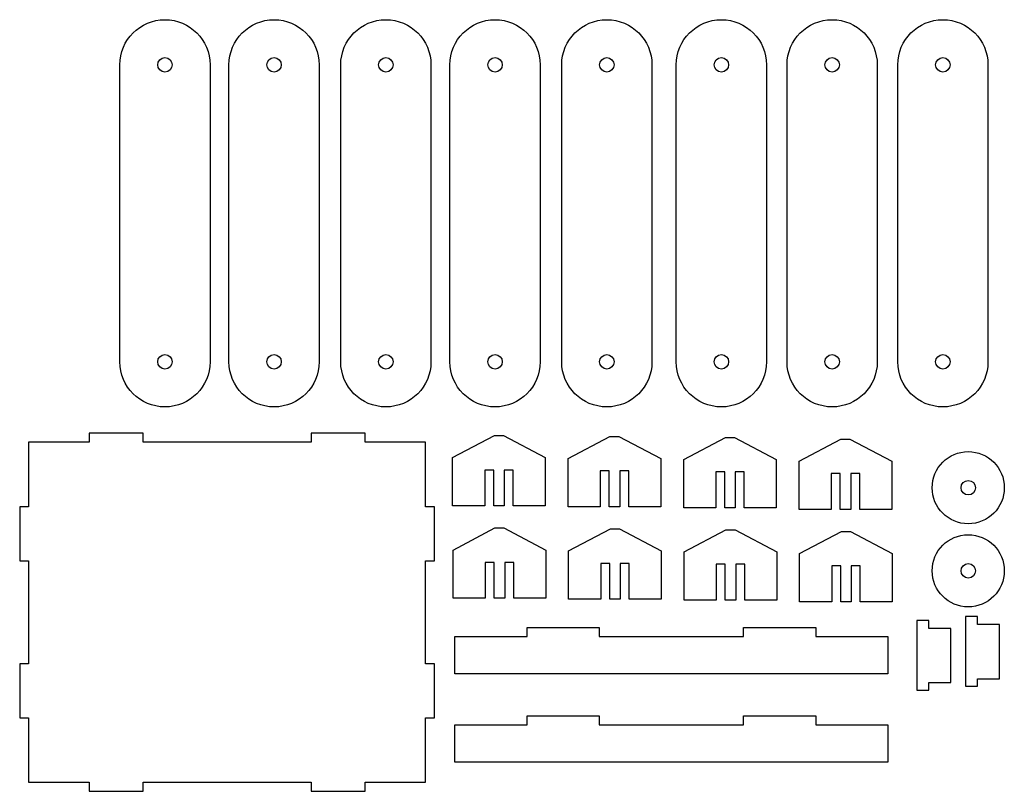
# Model space of a CAD drawing. Header units: centimetres. Extents: x -61 to 156, y -60 to 87.
# Tile 2 of 7: x -60 to -33, y -7 to 14. Entities that reach past the tile are written whole.
import ezdxf

# ---------------------------------------------------------------- set-up
doc = ezdxf.new("R2010")
doc.units = ezdxf.units.CM
doc.header["$MEASUREMENT"] = 0
doc.layers.add('CAMADA_1', color=7, linetype='CONTINUOUS')

msp = doc.modelspace()

# ---------------------------------------------------------------- linework, layer by layer
at = {"layer": 'CAMADA_1', "color": 7}
for points in [[(-55.058, 13.195), (-55.058, 9.081), (-55.058, 4.967, -1), (-57.558, 4.967), (-57.558, 9.081), (-57.558, 13.195, -1), (-55.058, 13.195)], [(-52.033, 13.195), (-52.033, 9.081), (-52.033, 4.967, -1), (-54.533, 4.967), (-54.533, 9.081), (-54.533, 13.195, -1), (-52.033, 13.195)], [(-48.935, 13.195), (-48.935, 9.081), (-48.935, 4.967, -1), (-51.435, 4.967), (-51.435, 9.081), (-51.435, 13.195, -1), (-48.935, 13.195)], [(-45.909, 13.195), (-45.909, 9.081), (-45.909, 4.967, -1), (-48.409, 4.967), (-48.409, 9.081), (-48.409, 13.195, -1), (-45.909, 13.195)], [(-42.811, 13.195), (-42.811, 9.081), (-42.811, 4.967, -1), (-45.311, 4.967), (-45.311, 9.081), (-45.311, 13.195, -1), (-42.811, 13.195)], [(-39.636, 13.195), (-39.636, 9.081), (-39.636, 4.967, -1), (-42.136, 4.967), (-42.136, 9.081), (-42.136, 13.195, -1), (-39.636, 13.195)], [(-36.567, 13.195), (-36.567, 9.081), (-36.567, 4.967, -1), (-39.067, 4.967), (-39.067, 9.081), (-39.067, 13.195, -1), (-36.567, 13.195)], [(-33.498, 13.195), (-33.498, 9.081), (-33.498, 4.967, -1), (-35.998, 4.967), (-35.998, 9.081), (-35.998, 13.195, -1), (-33.498, 13.195)]]:
    msp.add_lwpolyline(points, format="xyb", dxfattribs=at)
for centre in [(-56.308, 13.195), (-53.283, 13.195), (-50.185, 13.195), (-47.159, 13.195), (-44.061, 13.195), (-40.886, 13.195), (-37.817, 13.195), (-34.748, 13.195), (-56.308, 4.967), (-53.283, 4.967), (-50.185, 4.967), (-47.159, 4.967), (-44.061, 4.967), (-40.886, 4.967), (-37.817, 4.967), (-34.748, 4.967)]:
    msp.add_circle(centre, 0.2, dxfattribs=at)
for centre, major_axis in [((-34.045, 1.478), (0, 1)), ((-34.045, 1.478), (0, 0.2)), ((-34.045, -0.824), (0, 1)), ((-34.045, -0.824), (0, 0.2))]:
    msp.add_ellipse(centre, major_axis=major_axis, ratio=1, dxfattribs=at)
for points, knots in [([(-60.085, -6.683), (-60.085, -6.683), (-60.085, -4.899), (-60.085, -4.899), (-60.085, -4.899), (-60.085, -4.899), (-60.333, -4.899), (-60.333, -4.899), (-60.333, -4.899), (-60.333, -4.899), (-60.333, -3.399), (-60.333, -3.399), (-60.333, -3.399), (-60.333, -3.399), (-60.085, -3.399), (-60.085, -3.399), (-60.085, -3.399), (-60.085, -3.399), (-60.085, -0.548), (-60.085, -0.548), (-60.085, -0.548), (-60.085, -0.548), (-60.333, -0.548), (-60.333, -0.548), (-60.333, -0.548), (-60.333, -0.548), (-60.333, 0.952), (-60.333, 0.952), (-60.333, 0.952), (-60.333, 0.952), (-60.085, 0.952), (-60.085, 0.952), (-60.085, 0.952), (-60.085, 0.952), (-60.085, 2.736), (-60.085, 2.736), (-60.085, 2.736), (-60.085, 2.736), (-58.409, 2.736), (-58.409, 2.736), (-58.409, 2.736), (-58.409, 2.736), (-58.409, 2.986), (-58.409, 2.986), (-58.409, 2.986), (-58.409, 2.986), (-56.909, 2.986), (-56.909, 2.986), (-56.909, 2.986), (-56.909, 2.986), (-56.909, 2.736), (-56.909, 2.736), (-56.909, 2.736), (-56.909, 2.736), (-52.257, 2.736), (-52.257, 2.736), (-52.257, 2.736), (-52.257, 2.736), (-52.257, 2.986), (-52.257, 2.986), (-52.257, 2.986), (-52.257, 2.986), (-50.757, 2.986), (-50.757, 2.986), (-50.757, 2.986), (-50.757, 2.986), (-50.757, 2.736), (-50.757, 2.736), (-50.757, 2.736), (-50.757, 2.736), (-49.083, 2.736), (-49.083, 2.736), (-49.083, 2.736), (-49.083, 2.736), (-49.083, 0.952), (-49.083, 0.952), (-49.083, 0.952), (-49.083, 0.952), (-48.833, 0.952), (-48.833, 0.952), (-48.833, 0.952), (-48.833, 0.952), (-48.833, -0.548), (-48.833, -0.548), (-48.833, -0.548), (-48.833, -0.548), (-49.083, -0.548), (-49.083, -0.548), (-49.083, -0.548), (-49.083, -0.548), (-49.083, -3.399), (-49.083, -3.399), (-49.083, -3.399), (-49.083, -3.399), (-48.833, -3.399), (-48.833, -3.399), (-48.833, -3.399), (-48.833, -3.399), (-48.833, -4.899), (-48.833, -4.899), (-48.833, -4.899), (-48.833, -4.899), (-49.083, -4.899), (-49.083, -4.899), (-49.083, -4.899), (-49.083, -4.899), (-49.083, -6.683), (-49.083, -6.683), (-49.083, -6.683), (-49.083, -6.683), (-50.757, -6.683), (-50.757, -6.683), (-50.757, -6.683), (-50.757, -6.683), (-50.757, -6.933), (-50.757, -6.933), (-50.757, -6.933), (-50.757, -6.933), (-52.257, -6.933), (-52.257, -6.933), (-52.257, -6.933), (-52.257, -6.933), (-52.257, -6.683), (-52.257, -6.683), (-52.257, -6.683), (-52.257, -6.683), (-56.909, -6.683), (-56.909, -6.683), (-56.909, -6.683), (-56.909, -6.683), (-56.909, -6.933), (-56.909, -6.933), (-56.909, -6.933), (-56.909, -6.933), (-58.409, -6.933), (-58.409, -6.933), (-58.409, -6.933), (-58.409, -6.933), (-58.409, -6.683), (-58.409, -6.683), (-58.409, -6.683), (-58.409, -6.683), (-60.085, -6.683), (-60.085, -6.683)], [0, 0, 0, 0, 0.027027, 0.027027, 0.027027, 0.027027, 0.054054, 0.054054, 0.054054, 0.054054, 0.081081, 0.081081, 0.081081, 0.081081, 0.108108, 0.108108, 0.108108, 0.108108, 0.135135, 0.135135, 0.135135, 0.135135, 0.162162, 0.162162, 0.162162, 0.162162, 0.189189, 0.189189, 0.189189, 0.189189, 0.216216, 0.216216, 0.216216, 0.216216, 0.243243, 0.243243, 0.243243, 0.243243, 0.27027, 0.27027, 0.27027, 0.27027, 0.297297, 0.297297, 0.297297, 0.297297, 0.324324, 0.324324, 0.324324, 0.324324, 0.351351, 0.351351, 0.351351, 0.351351, 0.378378, 0.378378, 0.378378, 0.378378, 0.405405, 0.405405, 0.405405, 0.405405, 0.432432, 0.432432, 0.432432, 0.432432, 0.459459, 0.459459, 0.459459, 0.459459, 0.486486, 0.486486, 0.486486, 0.486486, 0.513514, 0.513514, 0.513514, 0.513514, 0.540541, 0.540541, 0.540541, 0.540541, 0.567568, 0.567568, 0.567568, 0.567568, 0.594595, 0.594595, 0.594595, 0.594595, 0.621622, 0.621622, 0.621622, 0.621622, 0.648649, 0.648649, 0.648649, 0.648649, 0.675676, 0.675676, 0.675676, 0.675676, 0.702703, 0.702703, 0.702703, 0.702703, 0.72973, 0.72973, 0.72973, 0.72973, 0.756757, 0.756757, 0.756757, 0.756757, 0.783784, 0.783784, 0.783784, 0.783784, 0.810811, 0.810811, 0.810811, 0.810811, 0.837838, 0.837838, 0.837838, 0.837838, 0.864865, 0.864865, 0.864865, 0.864865, 0.891892, 0.891892, 0.891892, 0.891892, 0.918919, 0.918919, 0.918919, 0.918919, 0.945946, 0.945946, 0.945946, 0.945946, 1, 1, 1, 1]), ([(-48.334, 0.976), (-48.334, 0.976), (-47.446, 0.976), (-47.446, 0.976), (-47.446, 0.976), (-47.446, 0.976), (-47.446, 1.969), (-47.446, 1.969), (-47.446, 1.969), (-47.446, 1.969), (-47.196, 1.969), (-47.196, 1.969), (-47.196, 1.969), (-47.196, 1.969), (-47.196, 0.976), (-47.196, 0.976), (-47.196, 0.976), (-47.196, 0.976), (-46.906, 0.976), (-46.906, 0.976), (-46.906, 0.976), (-46.906, 0.976), (-46.906, 1.969), (-46.906, 1.969), (-46.906, 1.969), (-46.906, 1.969), (-46.656, 1.969), (-46.656, 1.969), (-46.656, 1.969), (-46.656, 1.969), (-46.656, 0.976), (-46.656, 0.976), (-46.656, 0.976), (-46.656, 0.976), (-45.767, 0.976), (-45.767, 0.976), (-45.767, 0.976), (-45.767, 0.976), (-45.767, 2.312), (-45.767, 2.312), (-45.767, 2.312), (-45.767, 2.312), (-46.926, 2.923), (-46.926, 2.923), (-46.926, 2.923), (-46.926, 2.923), (-47.176, 2.923), (-47.176, 2.923), (-47.176, 2.923), (-47.176, 2.923), (-48.334, 2.312), (-48.334, 2.312), (-48.334, 2.312), (-48.334, 2.312), (-48.334, 0.976), (-48.334, 0.976)], [0, 0, 0, 0, 0.066667, 0.066667, 0.066667, 0.066667, 0.133333, 0.133333, 0.133333, 0.133333, 0.2, 0.2, 0.2, 0.2, 0.266667, 0.266667, 0.266667, 0.266667, 0.333333, 0.333333, 0.333333, 0.333333, 0.4, 0.4, 0.4, 0.4, 0.466667, 0.466667, 0.466667, 0.466667, 0.533333, 0.533333, 0.533333, 0.533333, 0.6, 0.6, 0.6, 0.6, 0.666667, 0.666667, 0.666667, 0.666667, 0.733333, 0.733333, 0.733333, 0.733333, 0.8, 0.8, 0.8, 0.8, 0.866667, 0.866667, 0.866667, 0.866667, 1, 1, 1, 1]), ([(-45.133, 0.949), (-45.133, 0.949), (-44.244, 0.949), (-44.244, 0.949), (-44.244, 0.949), (-44.244, 0.949), (-44.244, 1.943), (-44.244, 1.943), (-44.244, 1.943), (-44.244, 1.943), (-43.994, 1.943), (-43.994, 1.943), (-43.994, 1.943), (-43.994, 1.943), (-43.994, 0.949), (-43.994, 0.949), (-43.994, 0.949), (-43.994, 0.949), (-43.704, 0.949), (-43.704, 0.949), (-43.704, 0.949), (-43.704, 0.949), (-43.704, 1.943), (-43.704, 1.943), (-43.704, 1.943), (-43.704, 1.943), (-43.454, 1.943), (-43.454, 1.943), (-43.454, 1.943), (-43.454, 1.943), (-43.454, 0.949), (-43.454, 0.949), (-43.454, 0.949), (-43.454, 0.949), (-42.566, 0.949), (-42.566, 0.949), (-42.566, 0.949), (-42.566, 0.949), (-42.566, 2.285), (-42.566, 2.285), (-42.566, 2.285), (-42.566, 2.285), (-43.724, 2.896), (-43.724, 2.896), (-43.724, 2.896), (-43.724, 2.896), (-43.974, 2.896), (-43.974, 2.896), (-43.974, 2.896), (-43.974, 2.896), (-45.133, 2.285), (-45.133, 2.285), (-45.133, 2.285), (-45.133, 2.285), (-45.133, 0.949), (-45.133, 0.949)], [0, 0, 0, 0, 0.066667, 0.066667, 0.066667, 0.066667, 0.133333, 0.133333, 0.133333, 0.133333, 0.2, 0.2, 0.2, 0.2, 0.266667, 0.266667, 0.266667, 0.266667, 0.333333, 0.333333, 0.333333, 0.333333, 0.4, 0.4, 0.4, 0.4, 0.466667, 0.466667, 0.466667, 0.466667, 0.533333, 0.533333, 0.533333, 0.533333, 0.6, 0.6, 0.6, 0.6, 0.666667, 0.666667, 0.666667, 0.666667, 0.733333, 0.733333, 0.733333, 0.733333, 0.8, 0.8, 0.8, 0.8, 0.866667, 0.866667, 0.866667, 0.866667, 1, 1, 1, 1]), ([(-41.931, 0.923), (-41.931, 0.923), (-41.043, 0.923), (-41.043, 0.923), (-41.043, 0.923), (-41.043, 0.923), (-41.043, 1.916), (-41.043, 1.916), (-41.043, 1.916), (-41.043, 1.916), (-40.793, 1.916), (-40.793, 1.916), (-40.793, 1.916), (-40.793, 1.916), (-40.793, 0.923), (-40.793, 0.923), (-40.793, 0.923), (-40.793, 0.923), (-40.503, 0.923), (-40.503, 0.923), (-40.503, 0.923), (-40.503, 0.923), (-40.503, 1.916), (-40.503, 1.916), (-40.503, 1.916), (-40.503, 1.916), (-40.253, 1.916), (-40.253, 1.916), (-40.253, 1.916), (-40.253, 1.916), (-40.253, 0.923), (-40.253, 0.923), (-40.253, 0.923), (-40.253, 0.923), (-39.364, 0.923), (-39.364, 0.923), (-39.364, 0.923), (-39.364, 0.923), (-39.364, 2.259), (-39.364, 2.259), (-39.364, 2.259), (-39.364, 2.259), (-40.523, 2.87), (-40.523, 2.87), (-40.523, 2.87), (-40.523, 2.87), (-40.773, 2.87), (-40.773, 2.87), (-40.773, 2.87), (-40.773, 2.87), (-41.931, 2.259), (-41.931, 2.259), (-41.931, 2.259), (-41.931, 2.259), (-41.931, 0.923), (-41.931, 0.923)], [0, 0, 0, 0, 0.066667, 0.066667, 0.066667, 0.066667, 0.133333, 0.133333, 0.133333, 0.133333, 0.2, 0.2, 0.2, 0.2, 0.266667, 0.266667, 0.266667, 0.266667, 0.333333, 0.333333, 0.333333, 0.333333, 0.4, 0.4, 0.4, 0.4, 0.466667, 0.466667, 0.466667, 0.466667, 0.533333, 0.533333, 0.533333, 0.533333, 0.6, 0.6, 0.6, 0.6, 0.666667, 0.666667, 0.666667, 0.666667, 0.733333, 0.733333, 0.733333, 0.733333, 0.8, 0.8, 0.8, 0.8, 0.866667, 0.866667, 0.866667, 0.866667, 1, 1, 1, 1]), ([(-38.732, 0.876), (-38.732, 0.876), (-37.843, 0.876), (-37.843, 0.876), (-37.843, 0.876), (-37.843, 0.876), (-37.843, 1.87), (-37.843, 1.87), (-37.843, 1.87), (-37.843, 1.87), (-37.593, 1.87), (-37.593, 1.87), (-37.593, 1.87), (-37.593, 1.87), (-37.593, 0.876), (-37.593, 0.876), (-37.593, 0.876), (-37.593, 0.876), (-37.303, 0.876), (-37.303, 0.876), (-37.303, 0.876), (-37.303, 0.876), (-37.303, 1.87), (-37.303, 1.87), (-37.303, 1.87), (-37.303, 1.87), (-37.053, 1.87), (-37.053, 1.87), (-37.053, 1.87), (-37.053, 1.87), (-37.053, 0.876), (-37.053, 0.876), (-37.053, 0.876), (-37.053, 0.876), (-36.165, 0.876), (-36.165, 0.876), (-36.165, 0.876), (-36.165, 0.876), (-36.165, 2.212), (-36.165, 2.212), (-36.165, 2.212), (-36.165, 2.212), (-37.323, 2.824), (-37.323, 2.824), (-37.323, 2.824), (-37.323, 2.824), (-37.573, 2.824), (-37.573, 2.824), (-37.573, 2.824), (-37.573, 2.824), (-38.732, 2.212), (-38.732, 2.212), (-38.732, 2.212), (-38.732, 2.212), (-38.732, 0.876), (-38.732, 0.876)], [0, 0, 0, 0, 0.066667, 0.066667, 0.066667, 0.066667, 0.133333, 0.133333, 0.133333, 0.133333, 0.2, 0.2, 0.2, 0.2, 0.266667, 0.266667, 0.266667, 0.266667, 0.333333, 0.333333, 0.333333, 0.333333, 0.4, 0.4, 0.4, 0.4, 0.466667, 0.466667, 0.466667, 0.466667, 0.533333, 0.533333, 0.533333, 0.533333, 0.6, 0.6, 0.6, 0.6, 0.666667, 0.666667, 0.666667, 0.666667, 0.733333, 0.733333, 0.733333, 0.733333, 0.8, 0.8, 0.8, 0.8, 0.866667, 0.866667, 0.866667, 0.866667, 1, 1, 1, 1]), ([(-48.32, -1.584), (-48.32, -1.584), (-47.432, -1.584), (-47.432, -1.584), (-47.432, -1.584), (-47.432, -1.584), (-47.432, -0.591), (-47.432, -0.591), (-47.432, -0.591), (-47.432, -0.591), (-47.182, -0.591), (-47.182, -0.591), (-47.182, -0.591), (-47.182, -0.591), (-47.182, -1.584), (-47.182, -1.584), (-47.182, -1.584), (-47.182, -1.584), (-46.892, -1.584), (-46.892, -1.584), (-46.892, -1.584), (-46.892, -1.584), (-46.892, -0.591), (-46.892, -0.591), (-46.892, -0.591), (-46.892, -0.591), (-46.642, -0.591), (-46.642, -0.591), (-46.642, -0.591), (-46.642, -0.591), (-46.642, -1.584), (-46.642, -1.584), (-46.642, -1.584), (-46.642, -1.584), (-45.753, -1.584), (-45.753, -1.584), (-45.753, -1.584), (-45.753, -1.584), (-45.753, -0.248), (-45.753, -0.248), (-45.753, -0.248), (-45.753, -0.248), (-46.912, 0.363), (-46.912, 0.363), (-46.912, 0.363), (-46.912, 0.363), (-47.162, 0.363), (-47.162, 0.363), (-47.162, 0.363), (-47.162, 0.363), (-48.32, -0.248), (-48.32, -0.248), (-48.32, -0.248), (-48.32, -0.248), (-48.32, -1.584), (-48.32, -1.584)], [0, 0, 0, 0, 0.066667, 0.066667, 0.066667, 0.066667, 0.133333, 0.133333, 0.133333, 0.133333, 0.2, 0.2, 0.2, 0.2, 0.266667, 0.266667, 0.266667, 0.266667, 0.333333, 0.333333, 0.333333, 0.333333, 0.4, 0.4, 0.4, 0.4, 0.466667, 0.466667, 0.466667, 0.466667, 0.533333, 0.533333, 0.533333, 0.533333, 0.6, 0.6, 0.6, 0.6, 0.666667, 0.666667, 0.666667, 0.666667, 0.733333, 0.733333, 0.733333, 0.733333, 0.8, 0.8, 0.8, 0.8, 0.866667, 0.866667, 0.866667, 0.866667, 1, 1, 1, 1]), ([(-45.119, -1.611), (-45.119, -1.611), (-44.23, -1.611), (-44.23, -1.611), (-44.23, -1.611), (-44.23, -1.611), (-44.23, -0.617), (-44.23, -0.617), (-44.23, -0.617), (-44.23, -0.617), (-43.98, -0.617), (-43.98, -0.617), (-43.98, -0.617), (-43.98, -0.617), (-43.98, -1.611), (-43.98, -1.611), (-43.98, -1.611), (-43.98, -1.611), (-43.69, -1.611), (-43.69, -1.611), (-43.69, -1.611), (-43.69, -1.611), (-43.69, -0.617), (-43.69, -0.617), (-43.69, -0.617), (-43.69, -0.617), (-43.44, -0.617), (-43.44, -0.617), (-43.44, -0.617), (-43.44, -0.617), (-43.44, -1.611), (-43.44, -1.611), (-43.44, -1.611), (-43.44, -1.611), (-42.552, -1.611), (-42.552, -1.611), (-42.552, -1.611), (-42.552, -1.611), (-42.552, -0.275), (-42.552, -0.275), (-42.552, -0.275), (-42.552, -0.275), (-43.71, 0.336), (-43.71, 0.336), (-43.71, 0.336), (-43.71, 0.336), (-43.96, 0.336), (-43.96, 0.336), (-43.96, 0.336), (-43.96, 0.336), (-45.119, -0.275), (-45.119, -0.275), (-45.119, -0.275), (-45.119, -0.275), (-45.119, -1.611), (-45.119, -1.611)], [0, 0, 0, 0, 0.066667, 0.066667, 0.066667, 0.066667, 0.133333, 0.133333, 0.133333, 0.133333, 0.2, 0.2, 0.2, 0.2, 0.266667, 0.266667, 0.266667, 0.266667, 0.333333, 0.333333, 0.333333, 0.333333, 0.4, 0.4, 0.4, 0.4, 0.466667, 0.466667, 0.466667, 0.466667, 0.533333, 0.533333, 0.533333, 0.533333, 0.6, 0.6, 0.6, 0.6, 0.666667, 0.666667, 0.666667, 0.666667, 0.733333, 0.733333, 0.733333, 0.733333, 0.8, 0.8, 0.8, 0.8, 0.866667, 0.866667, 0.866667, 0.866667, 1, 1, 1, 1]), ([(-41.917, -1.637), (-41.917, -1.637), (-41.029, -1.637), (-41.029, -1.637), (-41.029, -1.637), (-41.029, -1.637), (-41.029, -0.644), (-41.029, -0.644), (-41.029, -0.644), (-41.029, -0.644), (-40.779, -0.644), (-40.779, -0.644), (-40.779, -0.644), (-40.779, -0.644), (-40.779, -1.637), (-40.779, -1.637), (-40.779, -1.637), (-40.779, -1.637), (-40.489, -1.637), (-40.489, -1.637), (-40.489, -1.637), (-40.489, -1.637), (-40.489, -0.644), (-40.489, -0.644), (-40.489, -0.644), (-40.489, -0.644), (-40.239, -0.644), (-40.239, -0.644), (-40.239, -0.644), (-40.239, -0.644), (-40.239, -1.637), (-40.239, -1.637), (-40.239, -1.637), (-40.239, -1.637), (-39.35, -1.637), (-39.35, -1.637), (-39.35, -1.637), (-39.35, -1.637), (-39.35, -0.301), (-39.35, -0.301), (-39.35, -0.301), (-39.35, -0.301), (-40.509, 0.31), (-40.509, 0.31), (-40.509, 0.31), (-40.509, 0.31), (-40.759, 0.31), (-40.759, 0.31), (-40.759, 0.31), (-40.759, 0.31), (-41.917, -0.301), (-41.917, -0.301), (-41.917, -0.301), (-41.917, -0.301), (-41.917, -1.637), (-41.917, -1.637)], [0, 0, 0, 0, 0.066667, 0.066667, 0.066667, 0.066667, 0.133333, 0.133333, 0.133333, 0.133333, 0.2, 0.2, 0.2, 0.2, 0.266667, 0.266667, 0.266667, 0.266667, 0.333333, 0.333333, 0.333333, 0.333333, 0.4, 0.4, 0.4, 0.4, 0.466667, 0.466667, 0.466667, 0.466667, 0.533333, 0.533333, 0.533333, 0.533333, 0.6, 0.6, 0.6, 0.6, 0.666667, 0.666667, 0.666667, 0.666667, 0.733333, 0.733333, 0.733333, 0.733333, 0.8, 0.8, 0.8, 0.8, 0.866667, 0.866667, 0.866667, 0.866667, 1, 1, 1, 1]), ([(-38.718, -1.684), (-38.718, -1.684), (-37.829, -1.684), (-37.829, -1.684), (-37.829, -1.684), (-37.829, -1.684), (-37.829, -0.69), (-37.829, -0.69), (-37.829, -0.69), (-37.829, -0.69), (-37.579, -0.69), (-37.579, -0.69), (-37.579, -0.69), (-37.579, -0.69), (-37.579, -1.684), (-37.579, -1.684), (-37.579, -1.684), (-37.579, -1.684), (-37.289, -1.684), (-37.289, -1.684), (-37.289, -1.684), (-37.289, -1.684), (-37.289, -0.69), (-37.289, -0.69), (-37.289, -0.69), (-37.289, -0.69), (-37.039, -0.69), (-37.039, -0.69), (-37.039, -0.69), (-37.039, -0.69), (-37.039, -1.684), (-37.039, -1.684), (-37.039, -1.684), (-37.039, -1.684), (-36.151, -1.684), (-36.151, -1.684), (-36.151, -1.684), (-36.151, -1.684), (-36.151, -0.348), (-36.151, -0.348), (-36.151, -0.348), (-36.151, -0.348), (-37.309, 0.263), (-37.309, 0.263), (-37.309, 0.263), (-37.309, 0.263), (-37.559, 0.263), (-37.559, 0.263), (-37.559, 0.263), (-37.559, 0.263), (-38.718, -0.348), (-38.718, -0.348), (-38.718, -0.348), (-38.718, -0.348), (-38.718, -1.684), (-38.718, -1.684)], [0, 0, 0, 0, 0.066667, 0.066667, 0.066667, 0.066667, 0.133333, 0.133333, 0.133333, 0.133333, 0.2, 0.2, 0.2, 0.2, 0.266667, 0.266667, 0.266667, 0.266667, 0.333333, 0.333333, 0.333333, 0.333333, 0.4, 0.4, 0.4, 0.4, 0.466667, 0.466667, 0.466667, 0.466667, 0.533333, 0.533333, 0.533333, 0.533333, 0.6, 0.6, 0.6, 0.6, 0.666667, 0.666667, 0.666667, 0.666667, 0.733333, 0.733333, 0.733333, 0.733333, 0.8, 0.8, 0.8, 0.8, 0.866667, 0.866667, 0.866667, 0.866667, 1, 1, 1, 1]), ([(-33.789, -2.315), (-33.789, -2.315), (-33.176, -2.315), (-33.176, -2.315), (-33.176, -2.315), (-33.176, -2.315), (-33.176, -3.815), (-33.176, -3.815), (-33.176, -3.815), (-33.176, -3.815), (-33.789, -3.815), (-33.789, -3.815), (-33.789, -3.815), (-33.789, -3.815), (-33.789, -4.024), (-33.789, -4.024), (-33.789, -4.024), (-33.789, -4.024), (-34.119, -4.024), (-34.119, -4.024), (-34.119, -4.024), (-34.119, -4.024), (-34.119, -2.093), (-34.119, -2.093), (-34.119, -2.093), (-34.119, -2.093), (-33.789, -2.093), (-33.789, -2.093), (-33.789, -2.093), (-33.789, -2.093), (-33.789, -2.315), (-33.789, -2.315)], [0, 0, 0, 0, 0.111111, 0.111111, 0.111111, 0.111111, 0.222222, 0.222222, 0.222222, 0.222222, 0.333333, 0.333333, 0.333333, 0.333333, 0.444444, 0.444444, 0.444444, 0.444444, 0.555556, 0.555556, 0.555556, 0.555556, 0.666667, 0.666667, 0.666667, 0.666667, 0.777778, 0.777778, 0.777778, 0.777778, 1, 1, 1, 1]), ([(-46.273, -2.644), (-46.273, -2.644), (-48.273, -2.644), (-48.273, -2.644), (-48.273, -2.644), (-48.273, -2.644), (-48.273, -2.644), (-48.273, -3.166), (-48.273, -3.677), (-44.273, -3.677), (-40.273, -3.677), (-36.273, -3.677), (-36.273, -3.166), (-36.273, -2.644), (-36.273, -2.644), (-36.273, -2.644), (-36.273, -2.644), (-38.273, -2.644), (-38.273, -2.644), (-38.273, -2.644), (-38.273, -2.644), (-38.273, -2.394), (-38.273, -2.394), (-38.273, -2.394), (-38.273, -2.394), (-40.273, -2.394), (-40.273, -2.394), (-40.273, -2.394), (-40.273, -2.394), (-40.273, -2.644), (-40.273, -2.644), (-40.273, -2.644), (-40.273, -2.644), (-44.273, -2.644), (-44.273, -2.644), (-44.273, -2.644), (-44.273, -2.644), (-44.273, -2.394), (-44.273, -2.394), (-44.273, -2.394), (-44.273, -2.394), (-46.273, -2.394), (-46.273, -2.394), (-46.273, -2.394), (-46.273, -2.394), (-46.273, -2.644), (-46.273, -2.644), (-46.273, -2.644)], [0, 0, 0, 0, 0.028571, 0.028571, 0.028571, 0.028571, 0.028571, 0.043169, 0.043169, 0.043169, 1.003169, 1.003169, 1.003169, 1.017766, 1.017766, 1.017766, 1.017766, 1.046338, 1.046338, 1.046338, 1.046338, 1.074909, 1.074909, 1.074909, 1.074909, 1.103481, 1.103481, 1.103481, 1.103481, 1.132052, 1.132052, 1.132052, 1.132052, 1.160623, 1.160623, 1.160623, 1.160623, 1.189195, 1.189195, 1.189195, 1.189195, 1.217766, 1.217766, 1.217766, 1.217766, 1.246338, 1.246338, 1.246338, 1.246338, 1.246338]), ([(-35.137, -2.423), (-35.137, -2.423), (-34.524, -2.423), (-34.524, -2.423), (-34.524, -2.423), (-34.524, -2.423), (-34.524, -3.923), (-34.524, -3.923), (-34.524, -3.923), (-34.524, -3.923), (-35.137, -3.923), (-35.137, -3.923), (-35.137, -3.923), (-35.137, -3.923), (-35.137, -4.132), (-35.137, -4.132), (-35.137, -4.132), (-35.137, -4.132), (-35.468, -4.132), (-35.468, -4.132), (-35.468, -4.132), (-35.468, -4.132), (-35.468, -2.2), (-35.468, -2.2), (-35.468, -2.2), (-35.468, -2.2), (-35.137, -2.2), (-35.137, -2.2), (-35.137, -2.2), (-35.137, -2.2), (-35.137, -2.423), (-35.137, -2.423)], [0, 0, 0, 0, 0.111111, 0.111111, 0.111111, 0.111111, 0.222222, 0.222222, 0.222222, 0.222222, 0.333333, 0.333333, 0.333333, 0.333333, 0.444444, 0.444444, 0.444444, 0.444444, 0.555556, 0.555556, 0.555556, 0.555556, 0.666667, 0.666667, 0.666667, 0.666667, 0.777778, 0.777778, 0.777778, 0.777778, 1, 1, 1, 1]), ([(-46.273, -5.093), (-46.273, -5.093), (-48.273, -5.093), (-48.273, -5.093), (-48.273, -5.093), (-48.273, -5.093), (-48.273, -5.093), (-48.273, -5.615), (-48.273, -6.125), (-44.273, -6.125), (-40.273, -6.125), (-36.273, -6.125), (-36.273, -5.615), (-36.273, -5.093), (-36.273, -5.093), (-36.273, -5.093), (-36.273, -5.093), (-38.273, -5.093), (-38.273, -5.093), (-38.273, -5.093), (-38.273, -5.093), (-38.273, -4.843), (-38.273, -4.843), (-38.273, -4.843), (-38.273, -4.843), (-40.273, -4.843), (-40.273, -4.843), (-40.273, -4.843), (-40.273, -4.843), (-40.273, -5.093), (-40.273, -5.093), (-40.273, -5.093), (-40.273, -5.093), (-44.273, -5.093), (-44.273, -5.093), (-44.273, -5.093), (-44.273, -5.093), (-44.273, -4.843), (-44.273, -4.843), (-44.273, -4.843), (-44.273, -4.843), (-46.273, -4.843), (-46.273, -4.843), (-46.273, -4.843), (-46.273, -4.843), (-46.273, -5.093), (-46.273, -5.093), (-46.273, -5.093)], [0, 0, 0, 0, 0.028571, 0.028571, 0.028571, 0.028571, 0.028571, 0.043169, 0.043169, 0.043169, 1.003169, 1.003169, 1.003169, 1.017766, 1.017766, 1.017766, 1.017766, 1.046338, 1.046338, 1.046338, 1.046338, 1.074909, 1.074909, 1.074909, 1.074909, 1.103481, 1.103481, 1.103481, 1.103481, 1.132052, 1.132052, 1.132052, 1.132052, 1.160623, 1.160623, 1.160623, 1.160623, 1.189195, 1.189195, 1.189195, 1.189195, 1.217766, 1.217766, 1.217766, 1.217766, 1.246338, 1.246338, 1.246338, 1.246338, 1.246338])]:
    msp.add_open_spline(points, degree=3, knots=knots, dxfattribs=at)

doc.saveas('drawing.dxf')
